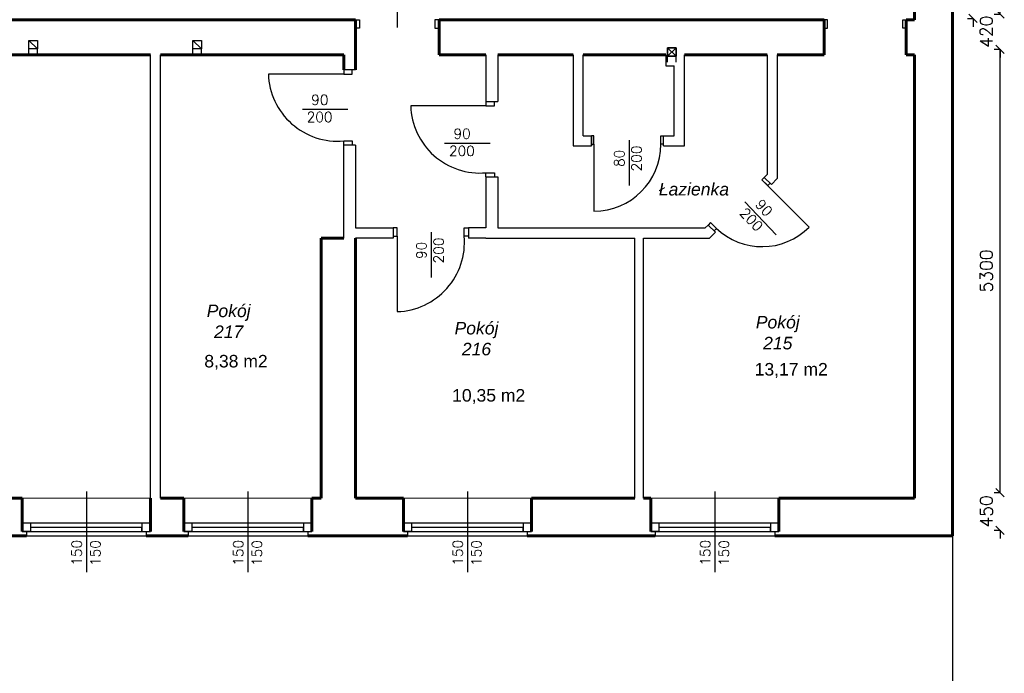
# Model space of a CAD drawing. Header units: millimetres. Extents: x -29041 to 64500, y 110629 to 283923.
# Tile 19 of 49: x 39726 to 51490, y 126430 to 134244. Entities that reach past the tile are written whole.
import ezdxf

# ---------------------------------------------------------------- set-up
doc = ezdxf.new("R2010")
doc.units = ezdxf.units.MM
for name, color, linetype in [('beton', 7, 'Continuous'), ('cienka', 1, 'Continuous'), ('sciany', 7, 'Continuous')]:
    doc.layers.add(name, color=color, linetype=linetype)
for name, color, linetype, lineweight in [('ISTN_PRZEKROJOWA', 7, 'Continuous', 60), ('ISTN_WIDOKOWA', 7, 'Continuous', 13), ('opisy_pomieszczen', 1, 'Continuous', 20)]:
    doc.layers.add(name, color=color, linetype=linetype, lineweight=lineweight)
doc.styles.add('SLAWEK', font='simplex.shx', dxfattribs={"width": 0.7, "height": 1})
doc.styles.get("Standard").update_dxf_attribs({"font": 'arial.ttf'})
doc.styles.add('TXT 50', font='simplex.shx', dxfattribs={"height": 150})
doc.styles.add('txt150', font='arial.ttf', dxfattribs={"height": 150})
doc.dimstyles.new('wymiary1do50', dxfattribs={"dimtxt": 150, "dimasz": 100, "dimexe": 0.18, "dimexo": 0.066, "dimgap": 90, "dimtad": 1, "dimdec": 0, "dimzin": 0, "dimdsep": 46, "dimtxsty": 'txt150', "dimblk": 'OBLIQUE', "dimcen": 0.09, "dimclrd": 1, "dimclre": 1, "dimadec": 0, "dimazin": 0, "dimtfac": 1, "dimtdec": 0, "dimtix": 1, "dimtofl": 0, "dimtmove": 2, "dimatfit": 3, "dimfxl": 1, "dimtfillclr": 256, "dimtolj": 1, "dimtzin": 0, "dimarcsym": 0})

# ---------------------------------------------------------------- blocks, each defined once
blk = doc.blocks.new('_Oblique')
at = {"layer": 'sciany', "color": 0, "lineweight": -2}
blk.add_line((-0.5, -0.5), (0.5, 0.5), dxfattribs=at)
blk = doc.blocks.new('*D136')
at = {"layer": 'beton', "color": 1, "lineweight": -2}
for p, q in [((50870, 128074), (50870, 124879)), ((-1763, 126554), (-1763, 124879)), ((50870, 124880), (-1763, 124880))]:
    blk.add_line(p, q, dxfattribs=at)
at = {"layer": 'Defpoints', "color": 0}
for p in [(50870, 128074), (-1763, 126554), (-1763, 124880)]:
    blk.add_point(p, dxfattribs=at)
at = {"layer": 'beton', "color": 1, "lineweight": -2, "xscale": 100, "yscale": 100, "zscale": 100, "rotation": 180}
blk.add_blockref('_Oblique', (-1763, 124880), dxfattribs=at)
at = {"layer": 'beton', "color": 1, "lineweight": -2, "xscale": 100, "yscale": 100, "zscale": 100}
blk.add_blockref('_Oblique', (50870, 124880), dxfattribs=at)
at = {"layer": 'beton', "color": 0, "insert": (24554, 125057), "char_height": 150, "attachment_point": 5, "style": 'TXT 50'}
blk.add_mtext('\\A1;52633', dxfattribs=at)
blk = doc.blocks.new('*D206')
at = {"layer": 'beton', "color": 1, "lineweight": -2}
for p, q in [((51370, 128590), (51440, 128590)), ((51440, 128590), (51440, 128690)), ((51370, 128140), (51440, 128140)), ((51440, 128140), (51440, 128040))]:
    blk.add_line(p, q, dxfattribs=at)
at = {"layer": 'Defpoints', "color": 0}
for p in [(51370, 128590), (51440, 128590), (51370, 128140)]:
    blk.add_point(p, dxfattribs=at)
at = {"layer": 'beton', "color": 1, "lineweight": -2, "xscale": 100, "yscale": 100, "zscale": 100}
for p, rotation in [((51440, 128590), 270), ((51440, 128140), 90)]:
    blk.add_blockref('_Oblique', p, dxfattribs=dict(at, rotation=rotation))
at = {"layer": 'beton', "color": 0, "insert": (51275, 128365), "char_height": 150, "attachment_point": 5, "rotation": 90, "style": 'TXT 50'}
blk.add_mtext('\\A1;450', dxfattribs=at)
blk = doc.blocks.new('*D207')
at = {"layer": 'beton', "color": 1, "lineweight": -2}
for p, q in [((51370, 133890), (51440, 133890)), ((51440, 128590), (51440, 133890)), ((51370, 128590), (51440, 128590))]:
    blk.add_line(p, q, dxfattribs=at)
at = {"layer": 'Defpoints', "color": 0}
for p in [(51370, 133890), (51440, 133890), (51370, 128590)]:
    blk.add_point(p, dxfattribs=at)
at = {"layer": 'beton', "color": 1, "lineweight": -2, "xscale": 100, "yscale": 100, "zscale": 100}
for p, rotation in [((51440, 133890), 90), ((51440, 128590), 270)]:
    blk.add_blockref('_Oblique', p, dxfattribs=dict(at, rotation=rotation))
at = {"layer": 'beton', "color": 0, "insert": (51275, 131240), "char_height": 150, "attachment_point": 5, "rotation": 90, "style": 'TXT 50'}
blk.add_mtext('\\A1;5300', dxfattribs=at)
blk = doc.blocks.new('*D208')
at = {"layer": 'beton', "color": 1, "lineweight": -2}
for p, q in [((51440, 134310), (51440, 134410)), ((51370, 134310), (51440, 134310)), ((51370, 133890), (51440, 133890)), ((51440, 133890), (51440, 133790))]:
    blk.add_line(p, q, dxfattribs=at)
at = {"layer": 'Defpoints', "color": 0}
for p in [(51370, 134310), (51440, 134310), (51370, 133890)]:
    blk.add_point(p, dxfattribs=at)
at = {"layer": 'beton', "color": 1, "lineweight": -2, "xscale": 100, "yscale": 100, "zscale": 100}
for p, rotation in [((51440, 134310), 270), ((51440, 133890), 90)]:
    blk.add_blockref('_Oblique', p, dxfattribs=dict(at, rotation=rotation))
at = {"layer": 'beton', "color": 0, "insert": (51275, 134100), "char_height": 150, "attachment_point": 5, "rotation": 90, "style": 'TXT 50'}
blk.add_mtext('\\A1;420', dxfattribs=at)
blk = doc.blocks.new('*D220')
at = {"layer": 'beton', "color": 1, "lineweight": -2}
for p, q in [((51117, 134779), (51117, 134879)), ((51047, 134779), (51117, 134779)), ((51048, 134259), (51117, 134259)), ((51117, 134259), (51117, 134159))]:
    blk.add_line(p, q, dxfattribs=at)
at = {"layer": 'Defpoints', "color": 0}
for p in [(51047, 134779), (51117, 134779), (51048, 134259)]:
    blk.add_point(p, dxfattribs=at)
at = {"layer": 'beton', "color": 1, "lineweight": -2, "xscale": 100, "yscale": 100, "zscale": 100}
for p, rotation in [((51117, 134779), 270), ((51117, 134259), 90)]:
    blk.add_blockref('_Oblique', p, dxfattribs=dict(at, rotation=rotation))
at = {"layer": 'beton', "color": 0, "insert": (50952, 134519), "char_height": 150, "attachment_point": 5, "rotation": 90, "style": 'TXT 50'}
blk.add_mtext('\\A1;520', dxfattribs=at)

msp = doc.modelspace()

# ---------------------------------------------------------------- linework, layer by layer
at = {"layer": 'cienka'}
for p, q in [((44237.12157, 134693.57672), (44237.12157, 134149.65955)), ((43737.12157, 134243.57672), (43787.12157, 134243.57672)), ((43787.12157, 134243.57672), (43787.12157, 134143.57672)), ((44737.12157, 134243.57672), (44687.12157, 134243.57672)), ((44687.12157, 134243.57672), (44687.12157, 134143.57672)), ((49377.12157, 134243.57672), (49337.12157, 134243.57672)), ((49377.12157, 134143.57672), (49377.12157, 134243.57672)), ((50277.12157, 134143.57672), (50277.12157, 134243.57672)), ((50277.12157, 134243.57672), (50317.12157, 134243.57672)), ((43787.12157, 134143.57672), (43737.12157, 134143.57672)), ((44687.12157, 134143.57672), (44737.12157, 134143.57672)), ((49337.12157, 134143.57672), (49377.12157, 134143.57672)), ((50317.12157, 134143.57672), (50277.12157, 134143.57672)), ((39836.49657, 133996.30672), (39937.74657, 133895.05672)), ((41796.49657, 133996.30672), (41897.74657, 133895.05672)), ((47466.34313, 133806.05801), (47567.59313, 133907.30801)), ((47466.34313, 133907.30801), (47567.59313, 133806.05801)), ((41287.12157, 128523.57672), (41287.12157, 133823.57672)), ((41407.12157, 128523.57672), (41407.12157, 133823.57672)), ((45297.12157, 133823.57672), (45297.12157, 133263.57672)), ((45437.12157, 133823.57672), (45437.12157, 133263.57672)), ((46337.12157, 133823.57672), (46337.12157, 132733.57672)), ((46457.12157, 132853.57672), (46457.12157, 133823.57672)), ((47444.62157, 133823.57672), (47444.62157, 133693.57672)), ((47667.12157, 132733.57672), (47667.12157, 133823.57672)), ((48657.12157, 133823.57672), (48657.12157, 132393.57672)), ((48777.12157, 133823.57672), (48777.12157, 132343.87109)), ((43737.12157, 133643.57672), (43597.12157, 133643.57672)), ((43597.12157, 133643.57672), (43597.12157, 133593.57672)), ((43697.12157, 133593.57672), (43697.12157, 133643.57672)), ((47444.62157, 133693.57672), (47547.12157, 133693.57672)), ((47547.12157, 132853.57672), (47547.12157, 133693.57672)), ((43597.12157, 133593.57672), (43697.12157, 133593.57672)), ((43647.12157, 133168.57672), (43103.20441, 133168.57672)), ((45297.12157, 133263.57672), (45437.12157, 133263.57672)), ((45297.12157, 133263.57672), (45297.12157, 133213.57672)), ((45297.12157, 133213.57672), (45397.12157, 133213.57672)), ((45397.12157, 133213.57672), (45397.12157, 133263.57672)), ((46457.12157, 132853.57672), (46557.12157, 132853.57672)), ((46557.12157, 132853.57672), (46557.12157, 132733.57672)), ((46557.12157, 132733.57672), (46557.12157, 132853.57672)), ((46587.12157, 132853.57672), (46557.12157, 132853.57672)), ((46587.12157, 132753.57672), (46587.12157, 132853.57672)), ((47387.12157, 132753.57672), (47387.12157, 132853.57672)), ((47387.12157, 132853.57672), (47417.12157, 132853.57672)), ((47417.12157, 132733.57672), (47417.12157, 132853.57672)), ((47417.12157, 132853.57672), (47547.12157, 132853.57672)), ((43597.12157, 132743.57672), (43597.12157, 132793.57672)), ((43597.12157, 132793.57672), (43697.12157, 132793.57672)), ((43597.12157, 131633.57672), (43597.12157, 132743.57672)), ((43737.12157, 132743.57672), (43597.12157, 132743.57672)), ((43697.12157, 132793.57672), (43697.12157, 132743.57672)), ((43737.12157, 132743.57672), (43737.12157, 131753.57672)), ((45347.12157, 132763.57672), (44803.20441, 132763.57672)), ((46337.12157, 132733.57672), (46557.12157, 132733.57672)), ((46557.12157, 132753.57672), (46587.12157, 132753.57672)), ((46587.12157, 132753.57672), (46587.12157, 131953.57672)), ((47007.12157, 132803.57672), (47007.12157, 132259.65955)), ((47417.12157, 132753.57672), (47387.12157, 132753.57672)), ((47417.12157, 132733.57672), (47667.12157, 132733.57672)), ((45297.12157, 132363.57672), (45297.12157, 132413.57672)), ((45297.12157, 132413.57672), (45397.12157, 132413.57672)), ((45297.12157, 132363.57672), (45437.12157, 132363.57672)), ((45297.12157, 132363.57672), (45297.12157, 131753.57672)), ((45397.12157, 132413.57672), (45397.12157, 132363.57672)), ((45437.12157, 132363.57672), (45437.12157, 131753.57672)), ((48593.40888, 132330.01095), (48621.76623, 132358.22138)), ((48657.12157, 132393.57672), (48621.76623, 132358.22138)), ((48621.76623, 132358.22138), (48706.61905, 132273.36856)), ((48777.12157, 132343.87109), (48706.61905, 132273.36856)), ((48664.11956, 132259.30027), (48593.40888, 132330.01095)), ((48593.40888, 132330.01095), (49159.0943, 131764.32553)), ((48692.40383, 132287.58455), (48664.11956, 132259.30027)), ((48765.07257, 131670.53572), (48390.19788, 132064.63576)), ((47917.12157, 131753.57672), (47952.47691, 131788.93206)), ((47980.76118, 131817.21633), (47952.47691, 131788.93206)), ((47952.47691, 131788.93206), (48037.32972, 131704.07924)), ((48051.47186, 131746.50565), (47980.76118, 131817.21633)), ((43737.12157, 131753.57672), (44187.12157, 131753.57672)), ((44237.12157, 131753.57672), (44187.12157, 131753.57672)), ((44187.12157, 131753.57672), (44187.12157, 131633.57672)), ((44187.12157, 131653.57672), (44237.12157, 131653.57672)), ((44237.12157, 131653.57672), (44237.12157, 131753.57672)), ((44642.12157, 131703.57672), (44642.12157, 131159.65955)), ((45037.12157, 131653.57672), (45037.12157, 131753.57672)), ((45037.12157, 131753.57672), (45087.12157, 131753.57672)), ((45087.12157, 131653.57672), (45037.12157, 131653.57672)), ((45087.12157, 131753.57672), (45087.12157, 131633.57672)), ((45297.12157, 131753.57672), (45087.12157, 131753.57672)), ((45437.12157, 131753.57672), (47917.12157, 131753.57672)), ((47966.8272, 131633.57672), (48037.32972, 131704.07924)), ((48023.18759, 131718.22138), (48051.47186, 131746.50565)), ((44187.12157, 131633.57672), (43737.12157, 131633.57672)), ((45297.12157, 131633.57672), (45087.12157, 131633.57672)), ((45297.12157, 131633.57672), (47077.12157, 131633.57672)), ((47077.12157, 128523.57672), (47077.12157, 131633.57672)), ((47177.12157, 131633.57672), (47966.8272, 131633.57672)), ((47177.12157, 128523.57672), (47177.12157, 131633.57672)), ((40522.12157, 128603.57672), (40522.12157, 127640.02996)), ((42452.12157, 128603.57672), (42452.12157, 127640.02996)), ((45074.57394, 128603.57672), (45074.57394, 127640.02996)), ((48032.12157, 128603.57672), (48032.12157, 127640.02996)), ((41187.12157, 128223.57672), (39757.12157, 128223.57672)), ((39857.12157, 128223.57672), (39757.12157, 128223.57672)), ((39757.12157, 128123.57672), (39857.12157, 128123.57672)), ((39757.12157, 128123.57672), (41287.12157, 128123.57672)), ((39807.12157, 128123.57672), (39757.12157, 128123.57672)), ((39807.12157, 128123.57672), (39807.12157, 128073.57672)), ((39857.12157, 128123.57672), (39807.12157, 128123.57672)), ((39857.12157, 128123.57672), (39857.12157, 128223.57672)), ((41187.12157, 128173.57672), (39857.12157, 128173.57672)), ((41287.12157, 128223.57672), (41187.12157, 128223.57672)), ((41187.12157, 128223.57672), (41187.12157, 128123.57672)), ((41187.12157, 128123.57672), (41187.12157, 128173.57672)), ((41187.12157, 128123.57672), (41237.12157, 128123.57672)), ((41187.12157, 128123.57672), (41287.12157, 128123.57672)), ((41237.12157, 128123.57672), (41237.12157, 128073.57672)), ((41237.12157, 128123.57672), (41287.12157, 128123.57672)), ((41287.12157, 128123.57672), (41287.12157, 128223.57672)), ((43117.12157, 128223.57672), (41687.12157, 128223.57672)), ((41787.12157, 128223.57672), (41687.12157, 128223.57672)), ((41687.12157, 128123.57672), (41787.12157, 128123.57672)), ((41687.12157, 128123.57672), (43217.12157, 128123.57672)), ((41737.12157, 128123.57672), (41687.12157, 128123.57672)), ((41737.12157, 128123.57672), (41737.12157, 128073.57672)), ((41787.12157, 128123.57672), (41737.12157, 128123.57672)), ((41787.12157, 128123.57672), (41787.12157, 128223.57672)), ((43117.12157, 128173.57672), (41787.12157, 128173.57672)), ((43217.12157, 128223.57672), (43117.12157, 128223.57672)), ((43117.12157, 128223.57672), (43117.12157, 128123.57672)), ((43117.12157, 128123.57672), (43117.12157, 128173.57672)), ((43117.12157, 128123.57672), (43167.12157, 128123.57672)), ((43117.12157, 128123.57672), (43217.12157, 128123.57672)), ((43167.12157, 128123.57672), (43167.12157, 128073.57672)), ((43167.12157, 128123.57672), (43217.12157, 128123.57672)), ((43217.12157, 128123.57672), (43217.12157, 128223.57672)), ((45739.57394, 128223.57672), (44309.57394, 128223.57672)), ((44409.57394, 128223.57672), (44309.57394, 128223.57672)), ((44309.57394, 128123.57672), (44409.57394, 128123.57672)), ((44309.57394, 128123.57672), (45839.57394, 128123.57672)), ((44359.57394, 128123.57672), (44309.57394, 128123.57672)), ((44359.57394, 128123.57672), (44359.57394, 128073.57672)), ((44409.57394, 128123.57672), (44359.57394, 128123.57672)), ((44409.57394, 128123.57672), (44409.57394, 128223.57672)), ((45739.57394, 128173.57672), (44409.57394, 128173.57672)), ((45839.57394, 128223.57672), (45739.57394, 128223.57672)), ((45739.57394, 128223.57672), (45739.57394, 128123.57672)), ((45739.57394, 128123.57672), (45739.57394, 128173.57672)), ((45739.57394, 128123.57672), (45789.57394, 128123.57672)), ((45739.57394, 128123.57672), (45839.57394, 128123.57672)), ((45789.57394, 128123.57672), (45789.57394, 128073.57672)), ((45789.57394, 128123.57672), (45839.57394, 128123.57672)), ((45839.57394, 128123.57672), (45839.57394, 128223.57672)), ((48697.12157, 128223.57672), (47267.12157, 128223.57672)), ((47367.12157, 128223.57672), (47267.12157, 128223.57672)), ((47267.12157, 128123.57672), (47367.12157, 128123.57672)), ((47267.12157, 128123.57672), (48797.12157, 128123.57672)), ((47317.12157, 128123.57672), (47267.12157, 128123.57672)), ((47317.12157, 128123.57672), (47317.12157, 128073.57672)), ((47367.12157, 128123.57672), (47317.12157, 128123.57672)), ((47367.12157, 128123.57672), (47367.12157, 128223.57672)), ((48697.12157, 128173.57672), (47367.12157, 128173.57672)), ((48797.12157, 128223.57672), (48697.12157, 128223.57672)), ((48697.12157, 128223.57672), (48697.12157, 128123.57672)), ((48697.12157, 128123.57672), (48697.12157, 128173.57672)), ((48697.12157, 128123.57672), (48747.12157, 128123.57672)), ((48697.12157, 128123.57672), (48797.12157, 128123.57672)), ((48747.12157, 128123.57672), (48747.12157, 128073.57672)), ((48747.12157, 128123.57672), (48797.12157, 128123.57672)), ((48797.12157, 128123.57672), (48797.12157, 128223.57672)), ((39807.12157, 128073.57672), (41237.12157, 128073.57672)), ((41737.12157, 128073.57672), (43167.12157, 128073.57672)), ((44359.57394, 128073.57672), (45789.57394, 128073.57672)), ((47317.12157, 128073.57672), (48747.12157, 128073.57672))]:
    msp.add_line(p, q, dxfattribs=at)
for points in [[(39937.74657, 133895.05672), (39836.49657, 133996.30672)], [(39937.74657, 133895.05672), (39836.49657, 133996.30672)], [(41897.74657, 133895.05672), (41796.49657, 133996.30672)], [(41897.74657, 133895.05672), (41796.49657, 133996.30672)], [(39836.49657, 133823.57672), (39836.49657, 133895.05672)], [(39937.74657, 133823.57672), (39937.74657, 133895.05672)], [(41796.49657, 133823.57672), (41796.49657, 133895.05672)], [(41897.74657, 133823.57672), (41897.74657, 133895.05672)], [(47567.59313, 133907.30801), (47466.34313, 133806.05801)], [(47567.59313, 133907.30801), (47466.34313, 133806.05801)], [(47567.59313, 133806.05801), (47466.34313, 133907.30801)], [(47567.59313, 133806.05801), (47466.34313, 133907.30801)], [(47466.34313, 133734.578), (47466.34313, 133806.05801)], [(47567.59313, 133734.578), (47567.59313, 133806.05801)], [(43597.12157, 133593.57672), (42697.12157, 133593.57672)], [(45297.12157, 133213.57672), (44397.12157, 133213.57672)], [(44237.12157, 131653.57672), (44237.12157, 130753.57672)]]:
    msp.add_lwpolyline(points, dxfattribs=at)
for points in [[(39937.74657, 133895.05672), (39836.49657, 133895.05672), (39836.49657, 133996.30672), (39937.74657, 133996.30672)], [(41897.74657, 133895.05672), (41796.49657, 133895.05672), (41796.49657, 133996.30672), (41897.74657, 133996.30672)], [(47567.59313, 133907.30801), (47466.34313, 133907.30801), (47466.34313, 133806.05801), (47567.59313, 133806.05801)], [(47567.59313, 133806.05801), (47466.34313, 133806.05801), (47466.34313, 133907.30801), (47567.59313, 133907.30801)]]:
    msp.add_lwpolyline(points, close=True, dxfattribs=at)
for centre, radius, start, end in [((43526.14327, 133619.97613), 829.44193, 181.823913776, 274.909007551), ((45226.14327, 133239.97613), 829.44193, 181.823913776, 274.909007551), ((46587.12157, 132753.57672), 800, 270, 0), ((48596.29388, 132323.04594), 793.04024, 225.985643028, 315.20843686), ((44210.72216, 131582.59842), 829.44193, 271.823913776, 4.909007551)]:
    msp.add_arc(centre, radius, start, end, dxfattribs=at)
at = {"layer": 'ISTN_PRZEKROJOWA'}
for p, q in [((50869.97434, 134814.94264), (50869.97434, 128073.57672)), ((50417.12157, 134803.57672), (50417.12157, 134243.57672)), ((43737.12157, 134243.57672), (39357.12157, 134243.57672)), ((39357.12157, 134243.57672), (43737.12157, 134243.57672)), ((43737.12157, 133823.57672), (43737.12157, 134243.57672)), ((44737.12157, 134243.57672), (44737.12157, 133823.57672)), ((44737.12157, 134243.57672), (49337.12157, 134243.57672)), ((49337.12157, 134243.57672), (49337.12157, 133823.57672)), ((50417.12157, 134243.57672), (50317.12157, 134243.57672)), ((50317.12157, 134243.57672), (50317.12157, 133823.57672)), ((41287.12157, 133823.57672), (39357.12157, 133823.57672)), ((43597.12157, 133823.57672), (41407.12157, 133823.57672)), ((43597.12157, 133643.57672), (43597.12157, 133823.57672)), ((43737.12157, 133823.57672), (43737.12157, 133643.57672)), ((44737.12157, 133823.57672), (45297.12157, 133823.57672)), ((45437.12157, 133823.57672), (46337.12157, 133823.57672)), ((46457.12157, 133823.57672), (47444.62157, 133823.57672)), ((47667.12157, 133823.57672), (48657.12157, 133823.57672)), ((49337.12157, 133823.57672), (48777.12157, 133823.57672)), ((50317.12157, 133823.57672), (50417.12157, 133823.57672)), ((50417.12157, 133823.57672), (50417.12157, 128523.57672)), ((43327.12157, 128523.57672), (43327.12157, 131633.57672)), ((43597.12157, 131633.57672), (43327.12157, 131633.57672)), ((43737.12157, 131633.57672), (43737.12157, 128523.57672)), ((39757.12157, 128523.57672), (38767.12157, 128523.57672)), ((39757.12157, 128523.57672), (39757.12157, 128123.57672)), ((39757.12157, 128523.57672), (39757.12157, 128123.57672)), ((39757.12157, 128523.57672), (39757.12157, 128123.57672)), ((41287.12157, 128523.57672), (41287.12157, 128123.57672)), ((41287.12157, 128523.57672), (41287.12157, 128123.57672)), ((41287.12157, 128523.57672), (41287.12157, 128123.57672)), ((41287.12157, 128123.57672), (41287.12157, 128523.57672)), ((41287.12157, 128523.57672), (41287.12157, 128123.57672)), ((41687.12157, 128523.57672), (41407.12157, 128523.57672)), ((41687.12157, 128523.57672), (41687.12157, 128123.57672)), ((41687.12157, 128523.57672), (41687.12157, 128123.57672)), ((41687.12157, 128523.57672), (41687.12157, 128123.57672)), ((43217.12157, 128523.57672), (43217.12157, 128123.57672)), ((43327.12157, 128523.57672), (43217.12157, 128523.57672)), ((43217.12157, 128473.57672), (43217.12157, 128123.57672)), ((43217.12157, 128473.57672), (43217.12157, 128123.57672)), ((43217.12157, 128473.57672), (43217.12157, 128123.57672)), ((43217.12157, 128123.57672), (43217.12157, 128473.57672)), ((43737.12157, 128523.57672), (43947.12157, 128523.57672)), ((43737.12157, 128523.57672), (43747.12157, 128523.57672)), ((43947.12157, 128523.57672), (44047.12157, 128523.57672)), ((44047.12157, 128523.57672), (44309.57394, 128523.57672)), ((44309.57394, 128523.57672), (44309.57394, 128123.57672)), ((44309.57394, 128523.57672), (44309.57394, 128123.57672)), ((44309.57394, 128523.57672), (44309.57394, 128123.57672)), ((45839.57394, 128523.57672), (47077.12157, 128523.57672)), ((45839.57394, 128523.57672), (45839.57394, 128123.57672)), ((45839.57394, 128523.57672), (45839.57394, 128123.57672)), ((45839.57394, 128523.57672), (45839.57394, 128123.57672)), ((45839.57394, 128123.57672), (45839.57394, 128523.57672)), ((45839.57394, 128523.57672), (45839.57394, 128123.57672)), ((47267.12157, 128523.57672), (47177.12157, 128523.57672)), ((47267.12157, 128523.57672), (47267.12157, 128123.57672)), ((47267.12157, 128523.57672), (47267.12157, 128123.57672)), ((47267.12157, 128523.57672), (47267.12157, 128123.57672)), ((48797.12157, 128523.57672), (48797.12157, 128123.57672)), ((48797.12157, 128523.57672), (48797.12157, 128123.57672)), ((48797.12157, 128523.57672), (48797.12157, 128123.57672)), ((48797.12157, 128123.57672), (48797.12157, 128523.57672)), ((48797.12157, 128523.57672), (48797.12157, 128123.57672)), ((50417.12157, 128523.57672), (48797.12157, 128523.57672)), ((50417.12157, 128523.57672), (48797.12157, 128523.57672)), ((48797.12157, 128523.57672), (50417.12157, 128523.57672)), ((39807.12157, 128073.57672), (38717.12157, 128073.57672)), ((41737.12157, 128073.57672), (41237.12157, 128073.57672)), ((43167.12157, 128073.57672), (44359.57394, 128073.57672)), ((45789.57394, 128073.57672), (47317.12157, 128073.57672)), ((48747.12157, 128073.57672), (50869.97434, 128073.57672))]:
    msp.add_line(p, q, dxfattribs=at)
at = {"layer": 'ISTN_WIDOKOWA'}
for p, q in [((41287.12157, 128523.57672), (39757.12157, 128523.57672)), ((43217.12157, 128523.57672), (41687.12157, 128523.57672)), ((45839.57394, 128523.57672), (44309.57394, 128523.57672)), ((48797.12157, 128523.57672), (47267.12157, 128523.57672))]:
    msp.add_line(p, q, dxfattribs=at)

# ---------------------------------------------------------------- texts
at = {"layer": 'cienka', "style": 'SLAWEK'}
for s, p in [('90', (43208.41943, 133225.34801)), ('200', (43155.16271, 133019.99393)), ('90', (44908.41943, 132820.34801)), ('200', (44855.16271, 132614.99393))]:
    msp.add_text(s, height=120, dxfattribs=at).set_placement(p)
for s, rotation, p in [('80', 90, (46950.35028, 132483.20746)), ('200', 90, (47155.70436, 132429.95075)), ('200', 313.567830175, (48318.35122, 131924.58375)), ('90', 313.567830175, (48503.84757, 132027.52879)), ('90', 90, (44585.35028, 131383.20746)), ('200', 90, (44790.70436, 131329.95075)), ('150', 90, (40466.73255, 127716.01484)), ('150', 90, (40690.34801, 127713.46442)), ('150', 90, (42396.73255, 127716.01484)), ('150', 90, (42620.34801, 127713.46442)), ('150', 90, (45019.18492, 127716.01484)), ('150', 90, (45242.80038, 127713.46442)), ('150', 90, (47976.73255, 127716.01484)), ('150', 90, (48200.34801, 127713.46442))]:
    msp.add_text(s, height=120, rotation=rotation, dxfattribs=at).set_placement(p)
at = {"layer": 'opisy_pomieszczen', "lineweight": 18, "char_height": 150, "width": 1216.6065571, "attachment_point": 1}
for s, insert in [('\\pxqc;{\\fArial|b0|i1|c238|p34;\\C0;Łazienka}', (47173.08189, 132291.74012)), ('\\pxqc;{\\fArial|b0|i1|c238|p34;\\C0;Pokój \\P\\pxqc;217}', (41614.21633, 130837.69848)), ('\\pxqc;{\\fArial|b0|i1|c238|p34;\\C0;Pokój \\P\\pxqc;215}', (48174.68971, 130702.32636)), ('\\pxqc;{\\fArial|b0|i1|c238|p34;\\C0;Pokój \\P\\pxqc;216}', (44575.28135, 130630.94928)), ('{\\fArial|b0|i0|c238|p34;\\C0;8,38 m2}', (41931.55677, 130236.30777)), ('{\\fArial|b0|i0|c238|p34;\\C0;13,17 m2}', (48507.15627, 130139.59129)), ('{\\fArial|b0|i0|c238|p34;\\C0;10,35 m2}', (44892.62179, 129827.87699))]:
    msp.add_mtext(s, dxfattribs=dict(at, insert=insert))

# ---------------------------------------------------------------- dimensions: what is measured, and where the dimension line sits
at = {"layer": 'beton'}
for base, p1, p2, picture, middle in [((51116.56281, 134779.13893), (51047.70174, 134259.13893), (51046.56281, 134779.13893), '*D220', (50951.56281, 134519.13893)), ((51439.70441, 134309.77815), (51369.70441, 133889.77815), (51369.70441, 134309.77815), '*D208', (51274.70441, 134099.77815)), ((51439.70441, 133889.77815), (51369.70441, 128589.77815), (51369.70441, 133889.77815), '*D207', (51274.70441, 131239.77815)), ((51439.70441, 128589.77815), (51369.70441, 128139.77815), (51369.70441, 128589.77815), '*D206', (51274.70441, 128364.77815))]:
    dim = msp.add_linear_dim(base=base, p1=p1, p2=p2, angle=90, dimstyle='wymiary1do50', override={"dimtxsty": 'TXT 50'}, dxfattribs=at)
    dim.commit()
    dim.dimension.update_dxf_attribs({"geometry": picture, "text_midpoint": middle})
dim = msp.add_linear_dim(base=(-1762.87843, 124879.59276), p1=(50869.97434, 128073.57672), p2=(-1762.87843, 126553.57672), dimstyle='wymiary1do50', override={"dimtxsty": 'TXT 50'}, dxfattribs=at)
dim.commit()
dim.dimension.update_dxf_attribs({"geometry": '*D136', "text_midpoint": (24553.54796, 125056.62579), "dimtype": 160})

doc.saveas('drawing.dxf')
